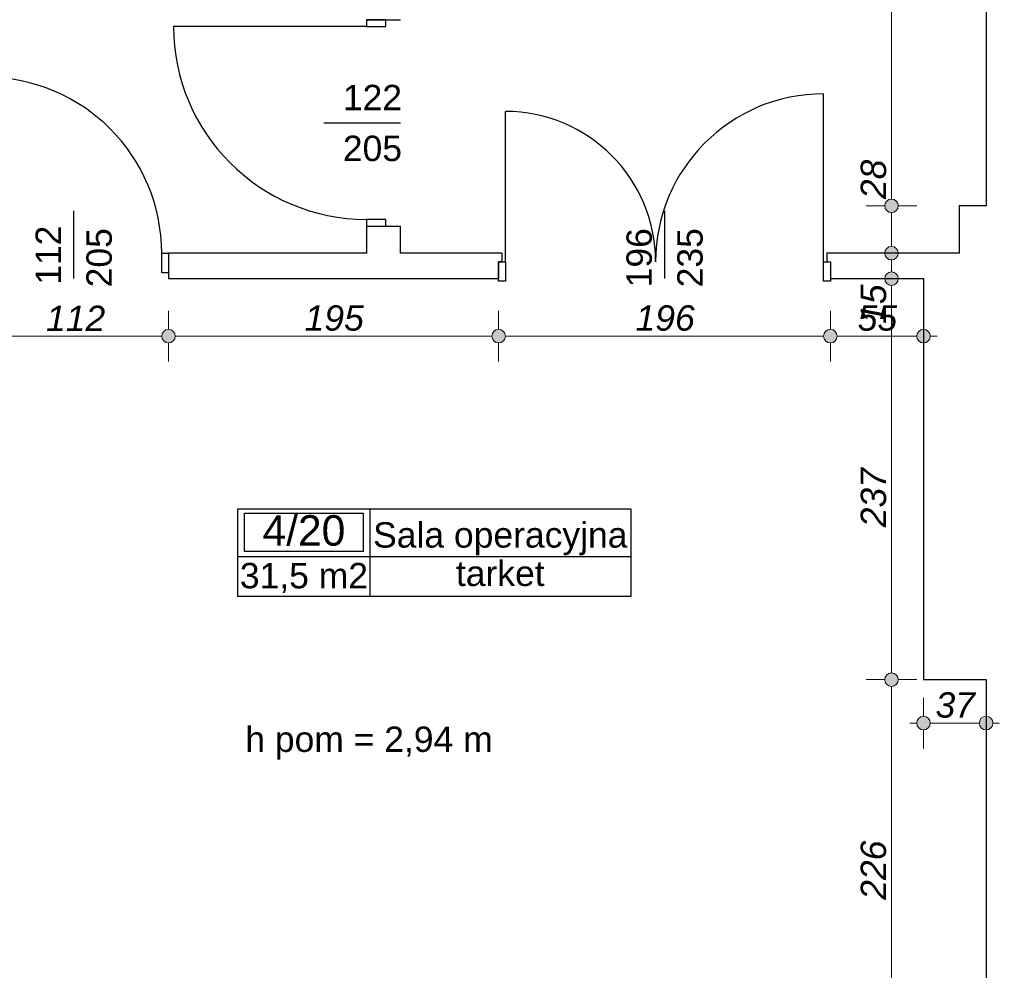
# Model space of a CAD drawing. Header units: millimetres. Extents: x -170998 to -45998, y 10557 to 52557.
# Tile 42 of 92: x -109807 to -103991, y 22062 to 27679. Entities that reach past the tile are written whole.
import ezdxf
from ezdxf.enums import TextEntityAlignment as Align

# ---------------------------------------------------------------- set-up
doc = ezdxf.new("R2010")
doc.units = ezdxf.units.MM
doc.header["$MEASUREMENT"] = 0
for name, color, linetype in [('Drzwi', 7, 'Continuous'), ('Obiekt', 7, 'Continuous'), ('Strefa', 7, 'Continuous'), ('Słup', 7, 'Continuous'), ('Tekst', 7, 'Continuous'), ('Wymiary', 7, 'Continuous'), ('Ściana', 7, 'Continuous')]:
    doc.layers.add(name, color=color, linetype=linetype)
doc.styles.add('Arial', font='txt')
doc.styles.add('Times new roman', font='txt')
doc.dimstyles.new('GENERATED_STYLE__1', dxfattribs={"dimtxt": 150, "dimasz": 152, "dimexe": 0.18, "dimexo": 0, "dimgap": 0.09, "dimtad": 1, "dimtih": 1, "dimtoh": 1, "dimlfac": 0.1, "dimzin": 0, "dimdsep": 46, "dimtxsty": 'Arial', "dimblk": 'ARROWHEAD_11', "dimblk1": 'ARROWHEAD_11', "dimblk2": 'ARROWHEAD_11', "dimcen": 0.09, "dimclrd": 114, "dimclre": 114, "dimclrt": 114, "dimazin": 0, "dimtfac": 1, "dimtdec": 4, "dimtmove": 0, "dimatfit": 3, "dimfxl": 1, "dimtolj": 1, "dimtzin": 0, "dimarcsym": 0})
doc.dimstyles.new('GENERATED_STYLE__2', dxfattribs={"dimtxt": 150, "dimasz": 152, "dimexe": 0.18, "dimexo": 0, "dimgap": 0.09, "dimtad": 1, "dimlfac": 0.1, "dimzin": 0, "dimdsep": 46, "dimtxsty": 'Arial', "dimblk": 'ARROWHEAD_11', "dimblk1": 'ARROWHEAD_11', "dimblk2": 'ARROWHEAD_11', "dimcen": 0.09, "dimclrd": 114, "dimclre": 114, "dimclrt": 114, "dimazin": 0, "dimtfac": 1, "dimtdec": 4, "dimtmove": 0, "dimatfit": 3, "dimfxl": 1, "dimtolj": 1, "dimtzin": 0, "dimarcsym": 0})

# ---------------------------------------------------------------- blocks, each defined once
blk = doc.blocks.new('Sala operacyjna_4_20_20', base_point=(-107738.3, 24506.2))
at = {"layer": 'Strefa'}
for p, q in [((-108517.3, 24789), (-106197.5, 24789)), ((-108517.3, 24270.5), (-108517.3, 24789)), ((-107738.3, 24789), (-107738.3, 24270.5)), ((-106197.5, 24789), (-106197.5, 24270.5)), ((-108478.4, 24763.1), (-107777.3, 24763.1)), ((-108478.4, 24536.8), (-108478.4, 24763.1)), ((-107777.3, 24763.1), (-107777.3, 24536.8)), ((-108517.3, 24506.2), (-106197.5, 24506.2)), ((-107777.3, 24536.8), (-108478.4, 24536.8)), ((-106197.5, 24270.5), (-108517.3, 24270.5))]:
    blk.add_line(p, q, dxfattribs=at)
at = {"layer": 'Strefa', "style": 'Arial'}
for tag, height, p in [('ROOM_NUMBER', 180, (-108127.8, 24661.1)), ('ROOM_NAME', 150, (-106967.9, 24634.6)), ('floor_f', 150, (-106967.9, 24407.5)), ('ROOM_CALC_AREA', 150, (-108127.8, 24394.1))]:
    blk.add_attdef(tag, text='', height=height, dxfattribs=at).set_placement(p, align=Align.MIDDLE_CENTER)
blk = doc.blocks.new('*D478')
at = {"layer": 'Wymiary', "linetype": 'Continuous', "lineweight": 13}
for points in [[(-104616.7, 23779.3), (-104619.7, 23794.6), (-104628.4, 23807.6), (-104641.4, 23816.3), (-104656.7, 23819.3), (-104672, 23816.3), (-104684.9, 23807.6), (-104693.6, 23794.6), (-104696.7, 23779.3), (-104693.6, 23764), (-104684.9, 23751), (-104672, 23742.4), (-104656.7, 23739.3), (-104641.4, 23742.4), (-104628.4, 23751), (-104619.7, 23764)], [(-104616.7, 21519.3), (-104619.7, 21534.6), (-104628.4, 21547.6), (-104641.4, 21556.3), (-104656.7, 21559.3), (-104672, 21556.3), (-104684.9, 21547.6), (-104693.6, 21534.6), (-104696.7, 21519.3), (-104693.6, 21504), (-104684.9, 21491), (-104672, 21482.4), (-104656.7, 21479.3), (-104641.4, 21482.4), (-104628.4, 21491), (-104619.7, 21504)]]:
    blk.add_hatch(color=114, dxfattribs=at).paths.add_polyline_path(points)
at = {"layer": 'Wymiary', "color": 114, "lineweight": 13}
for p, q in [((-104696.7, 23779.3), (-104806.7, 23779.3)), ((-104656.7, 21559.3), (-104656.7, 23739.3)), ((-104506.7, 23779.3), (-104616.7, 23779.3)), ((-104696.7, 21519.3), (-104806.7, 21519.3)), ((-104506.7, 21519.3), (-104616.7, 21519.3))]:
    blk.add_line(p, q, dxfattribs=at)
for centre in [(-104656.7, 23779.3), (-104656.7, 21519.3)]:
    blk.add_circle(centre, 40, dxfattribs=at)
at = {"layer": 'Wymiary', "color": 114, "lineweight": 13, "insert": (-104686.7, 22478.6), "char_height": 150, "attachment_point": 7, "rotation": 90, "style": 'Arial'}
blk.add_mtext('\\A1;{\\fArial|b0|i1|c238|p38;226}', dxfattribs=at)
blk = doc.blocks.new('ARROWHEAD_11')
at = {"color": 0, "linetype": 'Continuous', "lineweight": 0}
blk.add_line((0, 0), (-1, 0), dxfattribs=at)
at = {"color": 0, "linetype": 'Continuous', "lineweight": 0, "const_width": 0.25, "flags": 128}
blk.add_lwpolyline([(-0.125, 0, 1), (0.125, 0, 1)], format="xyb", close=True, dxfattribs=at)
blk = doc.blocks.new('*D479')
at = {"layer": 'Wymiary', "linetype": 'Continuous', "lineweight": 13}
for points in [[(-104616.7, 26149.3), (-104619.7, 26164.6), (-104628.4, 26177.6), (-104641.4, 26186.3), (-104656.7, 26189.3), (-104672, 26186.3), (-104684.9, 26177.6), (-104693.6, 26164.6), (-104696.7, 26149.3), (-104693.6, 26134), (-104684.9, 26121), (-104672, 26112.4), (-104656.7, 26109.3), (-104641.4, 26112.4), (-104628.4, 26121), (-104619.7, 26134)], [(-104616.7, 23779.3), (-104619.7, 23794.6), (-104628.4, 23807.6), (-104641.4, 23816.3), (-104656.7, 23819.3), (-104672, 23816.3), (-104684.9, 23807.6), (-104693.6, 23794.6), (-104696.7, 23779.3), (-104693.6, 23764), (-104684.9, 23751), (-104672, 23742.4), (-104656.7, 23739.3), (-104641.4, 23742.4), (-104628.4, 23751), (-104619.7, 23764)]]:
    blk.add_hatch(color=114, dxfattribs=at).paths.add_polyline_path(points)
at = {"layer": 'Wymiary', "color": 114, "lineweight": 13}
for p, q in [((-104696.7, 26149.3), (-104806.7, 26149.3)), ((-104506.7, 26149.3), (-104616.7, 26149.3)), ((-104656.7, 23819.3), (-104656.7, 26109.3)), ((-104696.7, 23779.3), (-104806.7, 23779.3)), ((-104506.7, 23779.3), (-104616.7, 23779.3))]:
    blk.add_line(p, q, dxfattribs=at)
for centre in [(-104656.7, 26149.3), (-104656.7, 23779.3)]:
    blk.add_circle(centre, 40, dxfattribs=at)
at = {"layer": 'Wymiary', "color": 114, "lineweight": 13, "char_height": 150, "attachment_point": 7, "rotation": 90, "style": 'Arial'}
for s, insert in [('\\A1;{\\fArial|b0|i1|c238|p38;15}', (-104686.7, 25881.7)), ('\\A1;{\\fArial|b0|i1|c238|p38;237}', (-104686.7, 24679.7))]:
    blk.add_mtext(s, dxfattribs=dict(at, insert=insert))
blk = doc.blocks.new('*D480')
at = {"layer": 'Wymiary', "linetype": 'Continuous', "lineweight": 13}
for points in [[(-104616.7, 26299.3), (-104619.7, 26314.6), (-104628.4, 26327.6), (-104641.4, 26336.3), (-104656.7, 26339.3), (-104672, 26336.3), (-104684.9, 26327.6), (-104693.6, 26314.6), (-104696.7, 26299.3), (-104693.6, 26284), (-104684.9, 26271), (-104672, 26262.4), (-104656.7, 26259.3), (-104641.4, 26262.4), (-104628.4, 26271), (-104619.7, 26284)], [(-104616.7, 26149.3), (-104619.7, 26164.6), (-104628.4, 26177.6), (-104641.4, 26186.3), (-104656.7, 26189.3), (-104672, 26186.3), (-104684.9, 26177.6), (-104693.6, 26164.6), (-104696.7, 26149.3), (-104693.6, 26134), (-104684.9, 26121), (-104672, 26112.4), (-104656.7, 26109.3), (-104641.4, 26112.4), (-104628.4, 26121), (-104619.7, 26134)]]:
    blk.add_hatch(color=114, dxfattribs=at).paths.add_polyline_path(points)
at = {"layer": 'Wymiary', "color": 114, "lineweight": 13}
for p, q in [((-104696.7, 26299.3), (-104806.7, 26299.3)), ((-104506.7, 26299.3), (-104616.7, 26299.3)), ((-104656.7, 26189.3), (-104656.7, 26259.3)), ((-104696.7, 26149.3), (-104806.7, 26149.3)), ((-104506.7, 26149.3), (-104616.7, 26149.3))]:
    blk.add_line(p, q, dxfattribs=at)
for centre in [(-104656.7, 26299.3), (-104656.7, 26149.3)]:
    blk.add_circle(centre, 40, dxfattribs=at)
blk = doc.blocks.new('*D481')
at = {"layer": 'Wymiary', "linetype": 'Continuous', "lineweight": 13}
for points in [[(-104616.7, 26579.3), (-104619.7, 26594.6), (-104628.4, 26607.6), (-104641.4, 26616.3), (-104656.7, 26619.3), (-104672, 26616.3), (-104684.9, 26607.6), (-104693.6, 26594.6), (-104696.7, 26579.3), (-104693.6, 26564), (-104684.9, 26551), (-104672, 26542.4), (-104656.7, 26539.3), (-104641.4, 26542.4), (-104628.4, 26551), (-104619.7, 26564)], [(-104616.7, 26299.3), (-104619.7, 26314.6), (-104628.4, 26327.6), (-104641.4, 26336.3), (-104656.7, 26339.3), (-104672, 26336.3), (-104684.9, 26327.6), (-104693.6, 26314.6), (-104696.7, 26299.3), (-104693.6, 26284), (-104684.9, 26271), (-104672, 26262.4), (-104656.7, 26259.3), (-104641.4, 26262.4), (-104628.4, 26271), (-104619.7, 26284)]]:
    blk.add_hatch(color=114, dxfattribs=at).paths.add_polyline_path(points)
at = {"layer": 'Wymiary', "color": 114, "lineweight": 13}
for p, q in [((-104696.7, 26579.3), (-104806.7, 26579.3)), ((-104656.7, 26339.3), (-104656.7, 26539.3)), ((-104506.7, 26579.3), (-104616.7, 26579.3)), ((-104696.7, 26299.3), (-104806.7, 26299.3)), ((-104506.7, 26299.3), (-104616.7, 26299.3))]:
    blk.add_line(p, q, dxfattribs=at)
for centre in [(-104656.7, 26579.3), (-104656.7, 26299.3)]:
    blk.add_circle(centre, 40, dxfattribs=at)
blk = doc.blocks.new('*D482')
at = {"layer": 'Wymiary', "linetype": 'Continuous', "lineweight": 13}
for points in [[(-104616.7, 31639.3), (-104619.7, 31654.6), (-104628.4, 31667.6), (-104641.4, 31676.3), (-104656.7, 31679.3), (-104672, 31676.3), (-104684.9, 31667.6), (-104693.6, 31654.6), (-104696.7, 31639.3), (-104693.6, 31624), (-104684.9, 31611), (-104672, 31602.4), (-104656.7, 31599.3), (-104641.4, 31602.4), (-104628.4, 31611), (-104619.7, 31624)], [(-104616.7, 26579.3), (-104619.7, 26594.6), (-104628.4, 26607.6), (-104641.4, 26616.3), (-104656.7, 26619.3), (-104672, 26616.3), (-104684.9, 26607.6), (-104693.6, 26594.6), (-104696.7, 26579.3), (-104693.6, 26564), (-104684.9, 26551), (-104672, 26542.4), (-104656.7, 26539.3), (-104641.4, 26542.4), (-104628.4, 26551), (-104619.7, 26564)]]:
    blk.add_hatch(color=114, dxfattribs=at).paths.add_polyline_path(points)
at = {"layer": 'Wymiary', "color": 114, "lineweight": 13}
for p, q in [((-104696.7, 31639.3), (-104806.7, 31639.3)), ((-104656.7, 26619.3), (-104656.7, 31599.3)), ((-104506.7, 31639.3), (-104616.7, 31639.3)), ((-104696.7, 26579.3), (-104806.7, 26579.3)), ((-104506.7, 26579.3), (-104616.7, 26579.3))]:
    blk.add_line(p, q, dxfattribs=at)
for centre in [(-104656.7, 31639.3), (-104656.7, 26579.3)]:
    blk.add_circle(centre, 40, dxfattribs=at)
at = {"layer": 'Wymiary', "color": 114, "lineweight": 13, "char_height": 150, "attachment_point": 7, "rotation": 90, "style": 'Arial'}
for s, insert in [('\\A1;{\\fArial|b0|i1|c238|p38;30}', (-104686.7, 31371.7)), ('\\A1;{\\fArial|b0|i1|c238|p38;506}', (-104686.7, 28938.6)), ('\\A1;{\\fArial|b0|i1|c238|p38;28}', (-104686.7, 26619.3))]:
    blk.add_mtext(s, dxfattribs=dict(at, insert=insert))
blk = doc.blocks.new('*D494')
at = {"layer": 'Wymiary', "linetype": 'Continuous', "lineweight": 13}
for points in [[(-110008, 25809.3), (-110011.1, 25824.6), (-110019.7, 25837.6), (-110032.7, 25846.3), (-110048, 25849.3), (-110063.3, 25846.3), (-110076.3, 25837.6), (-110085, 25824.6), (-110088, 25809.3), (-110085, 25794), (-110076.3, 25781), (-110063.3, 25772.4), (-110048, 25769.3), (-110032.7, 25772.4), (-110019.7, 25781), (-110011.1, 25794)], [(-108888, 25809.3), (-108891.1, 25824.6), (-108899.7, 25837.6), (-108912.7, 25846.3), (-108928, 25849.3), (-108943.3, 25846.3), (-108956.3, 25837.6), (-108965, 25824.6), (-108968, 25809.3), (-108965, 25794), (-108956.3, 25781), (-108943.3, 25772.4), (-108928, 25769.3), (-108912.7, 25772.4), (-108899.7, 25781), (-108891.1, 25794)]]:
    blk.add_hatch(color=114, dxfattribs=at).paths.add_polyline_path(points)
at = {"layer": 'Wymiary', "color": 114, "lineweight": 13}
for p, q in [((-110048, 25849.3), (-110048, 25959.3)), ((-108928, 25849.3), (-108928, 25959.3)), ((-110048, 25659.3), (-110048, 25769.3)), ((-110008, 25809.3), (-108968, 25809.3)), ((-108928, 25659.3), (-108928, 25769.3))]:
    blk.add_line(p, q, dxfattribs=at)
for centre in [(-110048, 25809.3), (-108928, 25809.3)]:
    blk.add_circle(centre, 40, dxfattribs=at)
at = {"layer": 'Wymiary', "color": 114, "lineweight": 13, "insert": (-109651.2, 25839.3), "char_height": 150, "attachment_point": 7, "style": 'Arial'}
blk.add_mtext('\\A1;{\\fArial|b0|i1|c238|p38;112}', dxfattribs=at)
blk = doc.blocks.new('*D495')
at = {"layer": 'Wymiary', "linetype": 'Continuous', "lineweight": 13}
for points in [[(-108888, 25809.3), (-108891.1, 25824.6), (-108899.7, 25837.6), (-108912.7, 25846.3), (-108928, 25849.3), (-108943.3, 25846.3), (-108956.3, 25837.6), (-108965, 25824.6), (-108968, 25809.3), (-108965, 25794), (-108956.3, 25781), (-108943.3, 25772.4), (-108928, 25769.3), (-108912.7, 25772.4), (-108899.7, 25781), (-108891.1, 25794)], [(-106938, 25809.3), (-106941.1, 25824.6), (-106949.7, 25837.6), (-106962.7, 25846.3), (-106978, 25849.3), (-106993.3, 25846.3), (-107006.3, 25837.6), (-107015, 25824.6), (-107018, 25809.3), (-107015, 25794), (-107006.3, 25781), (-106993.3, 25772.4), (-106978, 25769.3), (-106962.7, 25772.4), (-106949.7, 25781), (-106941.1, 25794)]]:
    blk.add_hatch(color=114, dxfattribs=at).paths.add_polyline_path(points)
at = {"layer": 'Wymiary', "color": 114, "lineweight": 13}
for p, q in [((-108928, 25849.3), (-108928, 25959.3)), ((-106978, 25849.3), (-106978, 25959.3)), ((-108928, 25659.3), (-108928, 25769.3)), ((-108888, 25809.3), (-107018, 25809.3)), ((-106978, 25659.3), (-106978, 25769.3))]:
    blk.add_line(p, q, dxfattribs=at)
for centre in [(-108928, 25809.3), (-106978, 25809.3)]:
    blk.add_circle(centre, 40, dxfattribs=at)
at = {"layer": 'Wymiary', "color": 114, "lineweight": 13, "insert": (-108123.8, 25839.3), "char_height": 150, "attachment_point": 7, "style": 'Arial'}
blk.add_mtext('\\A1;{\\fArial|b0|i1|c238|p38;195}', dxfattribs=at)
blk = doc.blocks.new('*D496')
at = {"layer": 'Wymiary', "linetype": 'Continuous', "lineweight": 13}
for points in [[(-106938, 25809.3), (-106941.1, 25824.6), (-106949.7, 25837.6), (-106962.7, 25846.3), (-106978, 25849.3), (-106993.3, 25846.3), (-107006.3, 25837.6), (-107015, 25824.6), (-107018, 25809.3), (-107015, 25794), (-107006.3, 25781), (-106993.3, 25772.4), (-106978, 25769.3), (-106962.7, 25772.4), (-106949.7, 25781), (-106941.1, 25794)], [(-104978, 25809.3), (-104981.1, 25824.6), (-104989.7, 25837.6), (-105002.7, 25846.3), (-105018, 25849.3), (-105033.3, 25846.3), (-105046.3, 25837.6), (-105055, 25824.6), (-105058, 25809.3), (-105055, 25794), (-105046.3, 25781), (-105033.3, 25772.4), (-105018, 25769.3), (-105002.7, 25772.4), (-104989.7, 25781), (-104981.1, 25794)]]:
    blk.add_hatch(color=114, dxfattribs=at).paths.add_polyline_path(points)
at = {"layer": 'Wymiary', "color": 114, "lineweight": 13}
for p, q in [((-106978, 25849.3), (-106978, 25959.3)), ((-105018, 25849.3), (-105018, 25959.3)), ((-106978, 25659.3), (-106978, 25769.3)), ((-106938, 25809.3), (-105058, 25809.3)), ((-105018, 25659.3), (-105018, 25769.3))]:
    blk.add_line(p, q, dxfattribs=at)
for centre in [(-106978, 25809.3), (-105018, 25809.3)]:
    blk.add_circle(centre, 40, dxfattribs=at)
at = {"layer": 'Wymiary', "color": 114, "lineweight": 13, "insert": (-106168.8, 25839.3), "char_height": 150, "attachment_point": 7, "style": 'Arial'}
blk.add_mtext('\\A1;{\\fArial|b0|i1|c238|p38;196}', dxfattribs=at)
blk = doc.blocks.new('*D497')
at = {"layer": 'Wymiary', "linetype": 'Continuous', "lineweight": 13}
for points in [[(-104978, 25809.3), (-104981.1, 25824.6), (-104989.7, 25837.6), (-105002.7, 25846.3), (-105018, 25849.3), (-105033.3, 25846.3), (-105046.3, 25837.6), (-105055, 25824.6), (-105058, 25809.3), (-105055, 25794), (-105046.3, 25781), (-105033.3, 25772.4), (-105018, 25769.3), (-105002.7, 25772.4), (-104989.7, 25781), (-104981.1, 25794)], [(-104428, 25809.3), (-104431.1, 25824.6), (-104439.7, 25837.6), (-104452.7, 25846.3), (-104468, 25849.3), (-104483.3, 25846.3), (-104496.3, 25837.6), (-104505, 25824.6), (-104508, 25809.3), (-104505, 25794), (-104496.3, 25781), (-104483.3, 25772.4), (-104468, 25769.3), (-104452.7, 25772.4), (-104439.7, 25781), (-104431.1, 25794)]]:
    blk.add_hatch(color=114, dxfattribs=at).paths.add_polyline_path(points)
at = {"layer": 'Wymiary', "color": 114, "lineweight": 13}
for p, q in [((-105018, 25849.3), (-105018, 25959.3)), ((-104468, 25849.3), (-104468, 25959.3)), ((-105018, 25659.3), (-105018, 25769.3)), ((-104978, 25809.3), (-104508, 25809.3)), ((-104468, 25659.3), (-104468, 25769.3)), ((-104428, 25809.3), (-104388, 25809.3))]:
    blk.add_line(p, q, dxfattribs=at)
for centre in [(-105018, 25809.3), (-104468, 25809.3)]:
    blk.add_circle(centre, 40, dxfattribs=at)
at = {"layer": 'Wymiary', "color": 114, "lineweight": 13, "insert": (-104856.8, 25839.3), "char_height": 150, "attachment_point": 7, "style": 'Arial'}
blk.add_mtext('\\A1;{\\fArial|b0|i1|c238|p38;55}', dxfattribs=at)
blk = doc.blocks.new('*D507')
at = {"layer": 'Wymiary', "linetype": 'Continuous', "lineweight": 13}
for points in [[(-104428, 23522.5), (-104431.1, 23537.8), (-104439.7, 23550.7), (-104452.7, 23559.4), (-104468, 23562.5), (-104483.3, 23559.4), (-104496.3, 23550.7), (-104505, 23537.8), (-104508, 23522.5), (-104505, 23507.1), (-104496.3, 23494.2), (-104483.3, 23485.5), (-104468, 23482.5), (-104452.7, 23485.5), (-104439.7, 23494.2), (-104431.1, 23507.1)], [(-104058, 23522.5), (-104061.1, 23537.8), (-104069.7, 23550.7), (-104082.7, 23559.4), (-104098, 23562.5), (-104113.3, 23559.4), (-104126.3, 23550.7), (-104135, 23537.8), (-104138, 23522.5), (-104135, 23507.1), (-104126.3, 23494.2), (-104113.3, 23485.5), (-104098, 23482.5), (-104082.7, 23485.5), (-104069.7, 23494.2), (-104061.1, 23507.1)]]:
    blk.add_hatch(color=114, dxfattribs=at).paths.add_polyline_path(points)
at = {"layer": 'Wymiary', "color": 114, "lineweight": 13}
for p, q in [((-104468, 23562.5), (-104468, 23672.5)), ((-104098, 23562.5), (-104098, 23672.5)), ((-104548, 23522.5), (-104508, 23522.5)), ((-104428, 23522.5), (-104138, 23522.5)), ((-104058, 23522.5), (-104018, 23522.5)), ((-104468, 23372.5), (-104468, 23482.5)), ((-104098, 23372.5), (-104098, 23482.5))]:
    blk.add_line(p, q, dxfattribs=at)
for centre in [(-104468, 23522.5), (-104098, 23522.5)]:
    blk.add_circle(centre, 40, dxfattribs=at)
at = {"layer": 'Wymiary', "color": 114, "lineweight": 13, "insert": (-104396.8, 23552.5), "char_height": 150, "attachment_point": 7, "style": 'Arial'}
blk.add_mtext('\\A1;{\\fArial|b0|i1|c238|p38;37}', dxfattribs=at)
blk = doc.blocks.new('*D653')
at = {"layer": 'Wymiary', "linetype": 'Continuous', "lineweight": 13}
for points in [[(-103502.7, 31209.3), (-103505.7, 31224.6), (-103514.4, 31237.6), (-103527.4, 31246.3), (-103542.7, 31249.3), (-103558, 31246.3), (-103570.9, 31237.6), (-103579.6, 31224.6), (-103582.7, 31209.3), (-103579.6, 31194), (-103570.9, 31181), (-103558, 31172.4), (-103542.7, 31169.3), (-103527.4, 31172.4), (-103514.4, 31181), (-103505.7, 31194)], [(-103502.7, 18059.3), (-103505.7, 18074.6), (-103514.4, 18087.6), (-103527.4, 18096.3), (-103542.7, 18099.3), (-103558, 18096.3), (-103570.9, 18087.6), (-103579.6, 18074.6), (-103582.7, 18059.3), (-103579.6, 18044), (-103570.9, 18031), (-103558, 18022.4), (-103542.7, 18019.3), (-103527.4, 18022.4), (-103514.4, 18031), (-103505.7, 18044)]]:
    blk.add_hatch(color=114, dxfattribs=at).paths.add_polyline_path(points)
at = {"layer": 'Wymiary', "color": 114, "lineweight": 13}
for p, q in [((-103582.7, 31209.3), (-103692.7, 31209.3)), ((-103392.7, 31209.3), (-103502.7, 31209.3)), ((-103542.7, 18099.3), (-103542.7, 31169.3)), ((-103582.7, 18059.3), (-103692.7, 18059.3)), ((-103392.7, 18059.3), (-103502.7, 18059.3))]:
    blk.add_line(p, q, dxfattribs=at)
for centre in [(-103542.7, 31209.3), (-103542.7, 18059.3)]:
    blk.add_circle(centre, 40, dxfattribs=at)
at = {"layer": 'Wymiary', "color": 114, "lineweight": 13, "insert": (-103572.7, 24377.9), "char_height": 150, "attachment_point": 7, "rotation": 90, "style": 'Arial'}
blk.add_mtext('\\A1;{\\fArial|b0|i1|c238|p38;1\xa0315}', dxfattribs=at)

msp = doc.modelspace()

# ---------------------------------------------------------------- linework, layer by layer
at = {"layer": 'Drzwi'}
for p, q in [((-107758.019, 27639.32), (-108898.019, 27639.32)), ((-107758.019, 27679.32), (-107758.019, 27639.32)), ((-107643.019, 27679.32), (-107758.019, 27679.32)), ((-107758.019, 27679.32), (-107643.019, 27679.32)), ((-107758.019, 27639.32), (-107643.019, 27639.32)), ((-107643.019, 27639.32), (-107643.019, 27679.32)), ((-105058.019, 26249.32), (-105058.019, 27241.32)), ((-106938.019, 26249.32), (-106938.019, 27137.32)), ((-107643.019, 26499.32), (-107758.019, 26499.32)), ((-107758.019, 26499.32), (-107758.019, 26459.32)), ((-107643.019, 26459.32), (-107643.019, 26499.32)), ((-107758.019, 26459.32), (-107643.019, 26459.32)), ((-107758.019, 26459.32), (-107643.019, 26459.32)), ((-108968.019, 26184.32), (-108968.019, 26299.32)), ((-108968.019, 26299.32), (-108928.019, 26299.32)), ((-108928.019, 26299.32), (-108928.019, 26184.32)), ((-108928.019, 26299.32), (-108928.019, 26184.32)), ((-106978.019, 26249.32), (-106938.019, 26249.32)), ((-106978.019, 26134.32), (-106978.019, 26249.32)), ((-106978.019, 26249.32), (-106978.019, 26149.32)), ((-106958.019, 26249.32), (-106978.019, 26249.32)), ((-106938.019, 26249.32), (-106938.019, 26134.32)), ((-105058.019, 26134.32), (-105058.019, 26249.32)), ((-105058.019, 26249.32), (-105018.019, 26249.32)), ((-105038.019, 26249.32), (-105018.019, 26249.32)), ((-105018.019, 26249.32), (-105018.019, 26134.32)), ((-105018.019, 26249.32), (-105018.019, 26149.32)), ((-108928.019, 26184.32), (-108968.019, 26184.32)), ((-106938.019, 26134.32), (-106978.019, 26134.32)), ((-105018.019, 26134.32), (-105058.019, 26134.32))]:
    msp.add_line(p, q, dxfattribs=at)
for centre, radius, start, end in [((-107758.019, 27639.32), 1140, 180, 270), ((-110008.019, 26299.32), 1040, 0, 90), ((-105058.019, 26249.32), 992, 90, 180), ((-106938.019, 26249.32), 888, 0, 90)]:
    msp.add_arc(centre, radius, start, end, dxfattribs=at)
at = {"layer": 'Obiekt'}
for p, q in [((-108009.397, 27069.32), (-107558.019, 27069.32)), ((-109488.019, 26550.699), (-109488.019, 26149.32)), ((-105998.019, 26550.699), (-105998.019, 26149.32))]:
    msp.add_line(p, q, dxfattribs=at)
at = {"layer": 'Słup'}
for p, q in [((-104098.019, 26579.32), (-104258.019, 26579.32)), ((-104258.019, 26579.32), (-104258.019, 26299.32)), ((-104468.019, 26149.32), (-104468.019, 23779.32)), ((-104468.019, 23779.32), (-104098.019, 23779.32))]:
    msp.add_line(p, q, dxfattribs=at)
at = {"layer": 'Ściana'}
for p, q in [((-107758.019, 27679.32), (-107643.019, 27679.32)), ((-107643.019, 27679.32), (-107558.019, 27679.32)), ((-107758.019, 26459.32), (-107643.019, 26459.32)), ((-107643.019, 26459.32), (-107558.019, 26459.32)), ((-108928.019, 26299.32), (-108928.019, 26184.32)), ((-106958.019, 26299.32), (-106958.019, 26249.32)), ((-105038.019, 26299.32), (-105038.019, 26249.32)), ((-106958.019, 26249.32), (-106978.019, 26249.32)), ((-106978.019, 26249.32), (-106978.019, 26149.32)), ((-105038.019, 26249.32), (-105018.019, 26249.32)), ((-105018.019, 26249.32), (-105018.019, 26149.32)), ((-108928.019, 26184.32), (-108928.019, 26149.32))]:
    msp.add_line(p, q, dxfattribs=at)
at = {"layer": 'Ściana', "flags": 128}
for points in [[(-104098.019, 31639.32), (-104098.019, 26579.32)], [(-107758.019, 26459.32), (-107758.019, 26299.32)], [(-107558.019, 26299.32), (-107558.019, 26459.32)], [(-107758.019, 26299.32), (-108928.019, 26299.32)], [(-106958.019, 26299.32), (-107558.019, 26299.32)], [(-104258.019, 26299.32), (-105038.019, 26299.32)], [(-108928.019, 26149.32), (-106978.019, 26149.32)], [(-105018.019, 26149.32), (-104468.019, 26149.32)], [(-104098.019, 23779.32), (-104098.019, 21519.32)]]:
    msp.add_lwpolyline(points, dxfattribs=at)

# ---------------------------------------------------------------- block references
at = {"layer": 'Strefa'}
ref = msp.add_blockref('Sala operacyjna_4_20_20', (-107738.305, 24506.182), dxfattribs=at)
ref.add_attrib('ROOM_NAME', 'Sala operacyjna', dxfattribs={"color": 7, "height": 150, "style": 'Arial'}).set_placement((-106967.904, 24634.582), align=Align.MIDDLE_CENTER)
ref.add_attrib('ROOM_NUMBER', '4/20', dxfattribs={"color": 7, "height": 180, "style": 'Arial'}).set_placement((-108127.825, 24661.129), align=Align.MIDDLE_CENTER)
ref.add_attrib('ROOM_CALC_AREA', '31,5 m2', dxfattribs={"color": 7, "height": 150, "style": 'Arial'}).set_placement((-108127.825, 24394.127), align=Align.MIDDLE_CENTER)
ref.add_attrib('floor_f', 'tarket', dxfattribs={"color": 7, "height": 150, "style": 'Arial'}).set_placement((-106967.904, 24407.499), align=Align.MIDDLE_CENTER)

# ---------------------------------------------------------------- texts
at = {"layer": 'Obiekt', "char_height": 150, "attachment_point": 7, "style": 'Arial'}
for s, insert in [('\\A1;{\\fArial|b0|i0|c238|p38;122}', (-107897.845, 27144.321)), ('\\A1;{\\fArial|b0|i0|c238|p38;205}', (-107897.845, 26841.852))]:
    msp.add_mtext(s, dxfattribs=dict(at, insert=insert))
at = {"layer": 'Obiekt', "char_height": 150, "attachment_point": 7, "rotation": 90, "style": 'Arial'}
for s, insert in [('\\A1;{\\fArial|b0|i0|c238|p38;112}', (-109563.019, 26112.746)), ('\\A1;{\\fArial|b0|i0|c238|p38;205}', (-109260.55, 26097.66)), ('\\A1;{\\fArial|b0|i0|c238|p38;196}', (-106070.55, 26097.66)), ('\\A1;{\\fArial|b0|i0|c238|p38;235}', (-105770.447, 26097.66))]:
    msp.add_mtext(s, dxfattribs=dict(at, insert=insert))
at = {"layer": 'Tekst', "insert": (-107743.454, 23502.208), "char_height": 150, "attachment_point": 2, "style": 'Times new roman'}
msp.add_mtext('\\A1;{\\fArial|b0|i0|c0|p38;h pom = 2,94 m}', dxfattribs=at)

# ---------------------------------------------------------------- dimensions: what is measured, and where the dimension line sits
at = {"layer": 'Wymiary', "color": 114, "lineweight": 13}
for base, p1, p2, picture, middle in [((-104656.665, 31639.32), (-104258.019, 26579.32), (-104098.019, 31639.32), '*D482', (-104761.665, 29109.32)), ((-103542.663, 31209.32), (-103858.019, 18059.32), (-103858.019, 31209.32), '*D653', (-103647.663, 24634.32)), ((-104656.665, 26579.32), (-104258.019, 26299.32), (-104258.019, 26579.32), '*D481', (-104761.665, 26733.149)), ((-104656.665, 26299.32), (-104468.019, 26149.32), (-104258.019, 26299.32), '*D480', (-104761.665, 25995.491)), ((-104656.665, 26149.32), (-104468.019, 23779.32), (-104468.019, 26149.32), '*D479', (-104761.665, 24850.491)), ((-104656.665, 23779.32), (-107538.019, 21519.32), (-104468.019, 23779.32), '*D478', (-104761.665, 22649.32))]:
    dim = msp.add_linear_dim(base=base, p1=p1, p2=p2, angle=90, dimstyle='GENERATED_STYLE__2', dxfattribs=at)
    dim.commit()
    dim.dimension.update_dxf_attribs({"geometry": picture, "text_midpoint": middle, "dimtype": 160, "text_rotation": 90})
for base, p1, p2, picture, middle in [((-108928.019, 25809.32), (-110048.019, 26149.32), (-108928.019, 26149.32), '*D494', (-109488.019, 25914.32)), ((-106978.019, 25809.32), (-108928.019, 26149.32), (-106978.019, 26149.32), '*D495', (-107953.019, 25914.32)), ((-105018.019, 25809.32), (-106978.019, 26149.32), (-105018.019, 26149.32), '*D496', (-105998.019, 25914.32)), ((-104468.019, 25809.32), (-105018.019, 26149.32), (-104468.019, 26149.32), '*D497', (-104743.019, 25914.32)), ((-104098.019, 23522.455), (-104468.019, 23779.32), (-104098.019, 23779.32), '*D507', (-104283.019, 23627.455))]:
    dim = msp.add_linear_dim(base=base, p1=p1, p2=p2, dimstyle='GENERATED_STYLE__1', dxfattribs=at)
    dim.commit()
    dim.dimension.update_dxf_attribs({"geometry": picture, "text_midpoint": middle, "dimtype": 160})

doc.saveas('drawing.dxf')
